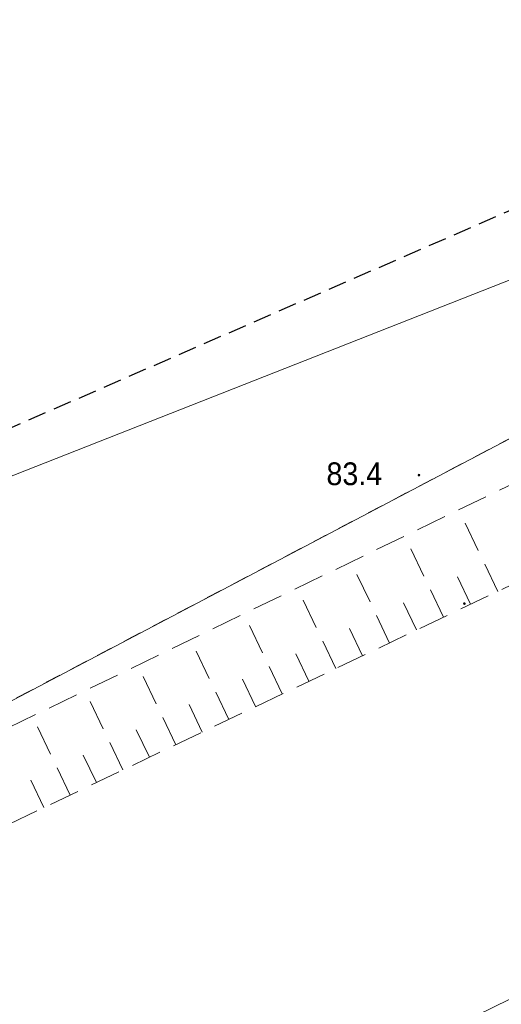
# Model space of a CAD drawing. Header units: metres. Extents: x 6540907 to 6541833, y 5893434 to 5894895.
# Tile 47 of 256: x 6541149 to 6541165, y 5893721 to 5893753. Entities that reach past the tile are written whole.
import ezdxf

# ---------------------------------------------------------------- set-up
doc = ezdxf.new("R2010")
doc.units = ezdxf.units.M
doc.header["$MEASUREMENT"] = 0
for name, pattern in [('1.0_0.5', [1.5, 1, -0.5]), ('2', [0.9, 0.6, -0.3]), ('219-500', [0, 0]), ('egug-500', [1, 0.5, -0.5])]:
    doc.linetypes.add(name, pattern=pattern)
doc.layers.get('0').update_dxf_attribs({"color": 2, "linetype": 'CONTINUOUS', "lineweight": 5})
for name, color, linetype, lineweight in [('218-kontur użytku gruntowego', 251, 'CONTINUOUS', 9), ('219-działka ewidencyjna', 152, 'CONTINUOUS', 18), ('pikieta naturalna', 251, 'CONTINUOUS', 9), ('pikieta naturalna-Atr2', 251, 'CONTINUOUS', 9), ('przewód elektroenergetyczny podziemny', 251, 'CONTINUOUS', 9), ('skarpa nieumocniona', 251, 'CONTINUOUS', 9), ('woda stojąca', 251, 'CONTINUOUS', 9), ('Zakres', 252, 'CONTINUOUS', 15)]:
    doc.layers.add(name, color=color, linetype=linetype, lineweight=lineweight)
doc.styles.get("Standard").update_dxf_attribs({"font": 'Arial', "width": 0.75})

# ---------------------------------------------------------------- blocks, each defined once
blk = doc.blocks.new('PW01')
at = {"linetype": 'Continuous', "lineweight": 13}
h = blk.add_hatch(color=0, dxfattribs=at)
edge = h.paths.add_edge_path()
edge.add_arc((0, 0), 0.045, 0, 360)

msp = doc.modelspace()

# ---------------------------------------------------------------- linework, layer by layer
at = {"layer": '218-kontur użytku gruntowego', "linetype": 'egug-500', "lineweight": 18, "flags": 128}
for points in [[(6541168.23, 5893740.803), (6541140.26, 5893726.083)], [(6541140.26, 5893726.083), (6541168.23, 5893740.803)]]:
    msp.add_lwpolyline(points, dxfattribs=at)
at = {"layer": '219-działka ewidencyjna', "linetype": '219-500', "lineweight": 18, "flags": 128}
msp.add_lwpolyline([(6541168.23, 5893740.803), (6541073.42, 5893690.883)], dxfattribs=at)
at = {"layer": 'przewód elektroenergetyczny podziemny', "linetype": 'Continuous', "lineweight": 18, "flags": 128}
msp.add_lwpolyline([(6541200.55, 5893728.333), (6541185.54, 5893727.413), (6541173.78, 5893724.913), (6541160.62, 5893718.463), (6541149.21, 5893713.503), (6541140.47, 5893709.303), (6541121.76, 5893700.863), (6541109.97, 5893695.043), (6541094.7, 5893688.633), (6541082.25, 5893681.493), (6541069.32, 5893672.513), (6541060.42, 5893665.893), (6541045.21, 5893655.333)], dxfattribs=at)
at = {"layer": 'skarpa nieumocniona', "linetype": '1.0_0.5', "lineweight": 18, "flags": 128}
msp.add_lwpolyline([(6541238.86, 5893726.253), (6541222.53, 5893736.273), (6541210.27, 5893741.943), (6541202.83, 5893742.693), (6541175.26, 5893742.363), (6541172.11, 5893741.023), (6541146.54, 5893728.643), (6541121.4, 5893713.943), (6541116.81, 5893708.583), (6541123.07, 5893711.833), (6541147.87, 5893726.103), (6541176.95, 5893739.963), (6541201.06, 5893739.783), (6541202.53, 5893739.683), (6541208.92, 5893738.703), (6541221.57, 5893733.963), (6541245.99, 5893719.033), (6541263.08, 5893708.613), (6541277.75, 5893700.703), (6541302.09, 5893693.353), (6541317.41, 5893694.423), (6541352.27, 5893704.453), (6541358.33, 5893706.013), (6541366.33, 5893706.573), (6541360.81, 5893706.933), (6541351.4, 5893707.533), (6541327.52, 5893701.203), (6541315.64, 5893697.833), (6541306.2, 5893696.213), (6541295.24, 5893697.573), (6541280.67, 5893704.143), (6541263.34, 5893711.213), (6541258.09, 5893714.333)], close=True, dxfattribs=at)
for points in [[(6541164.98, 5893734.253), (6541163.69, 5893736.953)], [(6541163.19, 5893733.403), (6541161.91, 5893736.083)], [(6541161.41, 5893732.553), (6541160.14, 5893735.223)], [(6541164.08, 5893733.833), (6541163.44, 5893735.173)], [(6541159.64, 5893731.713), (6541158.37, 5893734.373)], [(6541162.3, 5893732.983), (6541161.66, 5893734.313)], [(6541157.87, 5893730.873), (6541156.61, 5893733.513)], [(6541160.52, 5893732.133), (6541159.89, 5893733.463)], [(6541156.11, 5893730.033), (6541154.85, 5893732.663)], [(6541158.75, 5893731.293), (6541158.12, 5893732.613)], [(6541154.36, 5893729.193), (6541153.11, 5893731.823)], [(6541156.99, 5893730.453), (6541156.36, 5893731.773)], [(6541152.61, 5893728.363), (6541151.37, 5893730.983)], [(6541155.23, 5893729.613), (6541154.61, 5893730.933)], [(6541150.88, 5893727.533), (6541149.63, 5893730.143)], [(6541153.49, 5893728.783), (6541152.86, 5893730.093)], [(6541151.74, 5893727.953), (6541151.12, 5893729.253)], [(6541150.01, 5893727.123), (6541149.39, 5893728.423)]]:
    msp.add_lwpolyline(points, dxfattribs=at)
at = {"layer": 'woda stojąca', "linetype": 'Continuous', "lineweight": 18, "flags": 128}
msp.add_lwpolyline([(6541074.57, 5893702.573), (6541086.39, 5893706.053), (6541096.18, 5893707.193), (6541105.39, 5893710.673), (6541116.8, 5893716.053), (6541141.83, 5893735.263), (6541172.37, 5893747.283), (6541190.02, 5893753.123), (6541205.73, 5893749.163), (6541217.2, 5893745.543), (6541235.79, 5893731.133), (6541265.97, 5893717.013), (6541297.72, 5893704.803), (6541316.24, 5893704.333), (6541351.89, 5893719.333), (6541367.34, 5893722.853), (6541389.88, 5893720.183)], dxfattribs=at)
at = {"layer": 'Zakres', "linetype": '2', "lineweight": 25, "flags": 128}
msp.add_lwpolyline([(6541682.61, 5893538.602), (6541557.28, 5893643.783), (6541380.44, 5893717.283), (6541307.38, 5893706.193), (6541211.66, 5893744.233), (6541170.76, 5893749.163), (6541137.92, 5893734.863), (6541058.11, 5893726.893), (6540997.5, 5893673.663), (6540930.81, 5893582.593)], dxfattribs=at)

# ---------------------------------------------------------------- block references
at = {"layer": 'pikieta naturalna', "linetype": 'Continuous', "lineweight": 13}
for p in [(6541162.38, 5893738.093), (6541163.88, 5893733.853)]:
    msp.add_blockref('PW01', p, dxfattribs=at)

# ---------------------------------------------------------------- texts
at = {"layer": 'pikieta naturalna-Atr2', "width": 0.9}
msp.add_text('83.4', height=0.75, dxfattribs=at).set_placement((6541159.33, 5893737.763))

doc.saveas('drawing.dxf')
